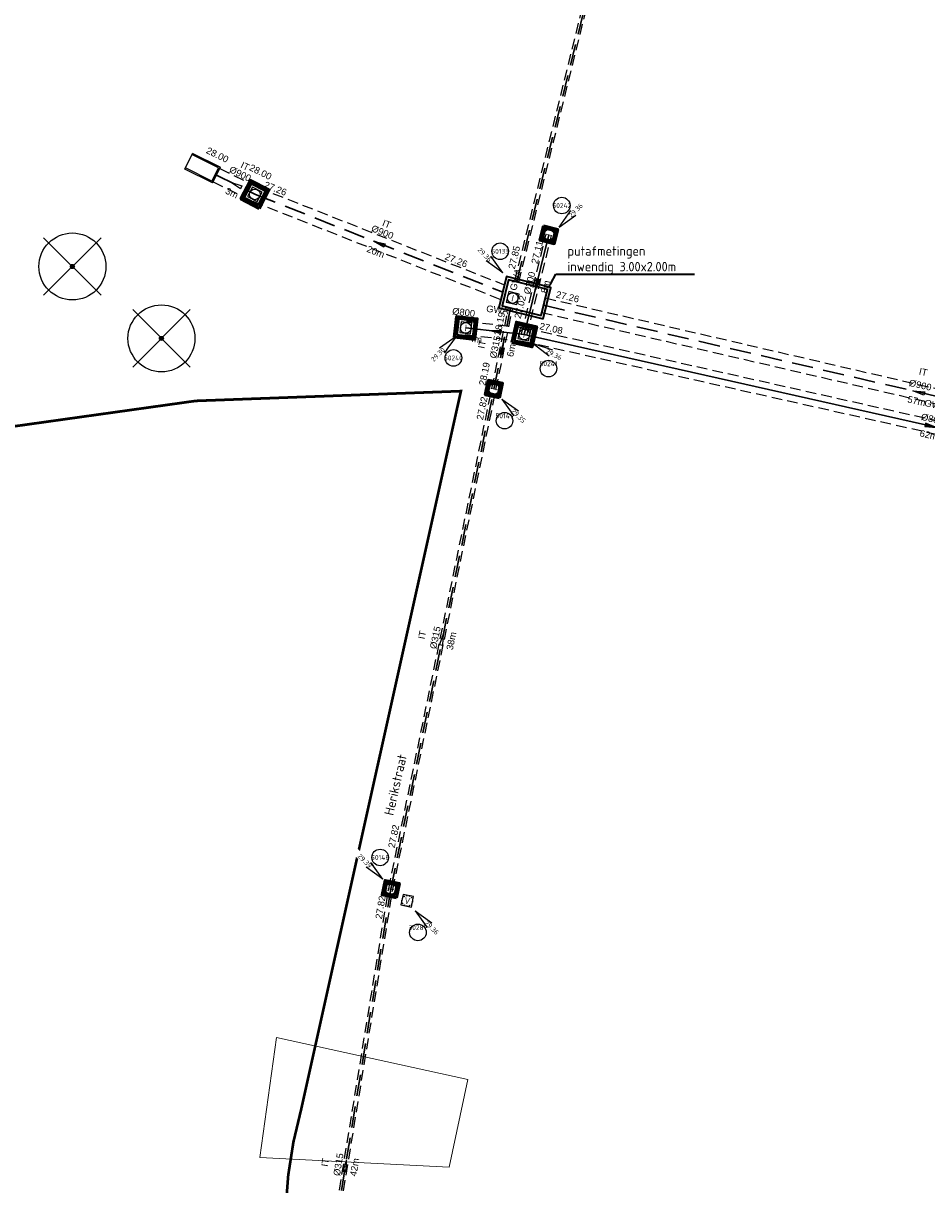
# Model space of a CAD drawing. Header units: metres. Extents: x 200112 to 202167, y 374508 to 376527.
# Tile 6 of 25: x 200965 to 201032, y 374964 to 375051. Entities that reach past the tile are written whole.
import ezdxf
from ezdxf import colors
from ezdxf.entities.mleader import LeaderData, LeaderLine
from ezdxf.enums import TextEntityAlignment as Align
from ezdxf.math import Vec2, Vec3

# ---------------------------------------------------------------- set-up
doc = ezdxf.new("R2010")
doc.units = ezdxf.units.M
doc.set_wipeout_variables(frame=1)
for name, pattern in [('HIDDEN4', [2.3813, 1.5875, -0.7938]), ('HIDDEN6', [1.1907, 0.7938, -0.3969]), ('HIDDENX2', [0.75, 0.5, -0.25]), ('XX-PROJECTGRENS', [18, 12, -3, 0, -3])]:
    doc.linetypes.add(name, pattern=pattern)
doc.layers.add('025___BS_GEMENGD', color=20, linetype='Continuous', lineweight=30, true_color=0xff3f00)
doc.layers.add('V-WE-GR-BOOM-S', color=80, linetype='Continuous', lineweight=25, true_color=0x3fff00)
for name, color, linetype, lineweight in [('025___BS_IT', 84, 'HIDDEN4', 30), ('B-WE-RI-VWA_PUTNUMMER-S', 20, 'Continuous', 25), ('B-WE-RI-VWA_RIOOLPUT_VALPUT-S', 253, 'Continuous', 25), ('conflictpunten', 210, 'Continuous', 18), ('N-WE-RI-ITR_PUTNUMMER-S', 84, 'Continuous', 25), ('N-WE-RI-ITR_RIOOLPUT-S', 84, 'Continuous', 25), ('N-WE-RI-PUT-G', 7, 'Continuous', 35), ('N-WE-RI-PUT-GD', 7, 'Continuous', 50), ('N-WE-RI-VWA_PUTNUMMER-S', 20, 'Continuous', 25), ('N-WE-RI-VWA_RIOOLPUT-S', 20, 'Continuous', 25), ('T-WE-RI-HWA_UITSTROOMBAK-S', 150, 'Continuous', 25), ('V-WE-RI-PUT-T35', 50, 'Continuous', 35), ('X-XX-AL-T35', 50, 'Continuous', 35)]:
    doc.layers.add(name, color=color, linetype=linetype, lineweight=lineweight)
for name, color, linetype in [('025___BS_STROOMRICHTING', 252, 'Continuous'), ('025___BS_STROOMRICHTING IT', 252, 'Continuous'), ('025___BS_TEKST_BOBIT', 84, 'Continuous'), ('025___BS_TEKST_DIAMETERIT', 84, 'Continuous'), ('025___BS_TEKST_LENGTE', 250, 'Continuous'), ('025___BS_VISUEEL RUIMTEBESLAG', 251, 'HIDDEN6'), ('Wipeout', 10, 'Continuous')]:
    doc.layers.add(name, color=color, linetype=linetype)
doc.layers.add('025___BS_TEKST_BOBGWA', color=20, linetype='Continuous', true_color=0xff3f00)
doc.layers.add('025___BS_TEKST_DIAMETERGWA', color=20, linetype='Continuous', true_color=0xff3f00)
doc.layers.add('025___BS_TEKST_STRENGNUMMER', color=50, linetype='Continuous', plot=False)
doc.layers.add('N-WE-KG-GRENS_PROJECT-G', color=7, linetype='XX-PROJECTGRENS', lineweight=35, transparency=0.45)
doc.styles.add('NLCS-ISO', font='NLCS-ISO.ttf')
doc.styles.add('NLCS-ISO-M200-T35', font='NLCS-ISO.ttf', dxfattribs={"height": 0.7})
doc.styles.get("Standard").update_dxf_attribs({"font": 'arial.ttf'})

# ---------------------------------------------------------------- blocks, each defined once
blk = doc.blocks.new('put1250x1250')
at = {"layer": 'N-WE-RI-PUT-GD'}
for points in [[(-0.775, -0.775), (0.775, -0.775), (0.775, 0.775), (-0.775, 0.775)], [(-0.625, -0.625), (0.625, -0.625), (0.625, 0.625), (-0.625, 0.625)]]:
    blk.add_lwpolyline(points, close=True, dxfattribs=at)
blk = doc.blocks.new('put800x800')
at = {"layer": 'N-WE-RI-PUT-GD'}
for points in [[(-0.55, -0.55), (0.55, -0.55), (0.55, 0.55), (-0.55, 0.55)], [(-0.4, -0.4), (0.4, -0.4), (0.4, 0.4), (-0.4, 0.4)]]:
    blk.add_lwpolyline(points, close=True, dxfattribs=at)
blk = doc.blocks.new('*U59')
at = {"flags": 128}
blk.add_lwpolyline([(0, 0), (56.002, -12.973)], dxfattribs=at)
at = {"layer": '025___BS_STROOMRICHTING IT'}
blk.add_lwpolyline([(27.575, -6.388), (28.455, -6.464), (28.399, -6.707)], close=True, dxfattribs=at)
at = {"layer": '025___BS_VISUEEL RUIMTEBESLAG', "flags": 128}
for points in [[(0.125, 0.541), (56.127, -12.433)], [(-0.125, -0.541), (55.877, -13.514)]]:
    blk.add_lwpolyline(points, dxfattribs=at)
at = {"layer": '025___BS_TEKST_BOBIT'}
blk.add_attdef('B1', (0.884, 0.584), '', height=0.5, rotation=346.95714, dxfattribs=at)
blk.add_attdef('B2', text='', height=0.5, rotation=346.95714, dxfattribs=at).set_placement((55.355, -12.132), align=Align.RIGHT)
at = {"layer": '025___BS_TEKST_DIAMETERIT'}
blk.add_attdef('D', text='', height=0.5, rotation=346.95714, dxfattribs=at).set_placement((28.033, -6.349), align=Align.BOTTOM_CENTER)
at = {"layer": '025___BS_TEKST_LENGTE'}
blk.add_attdef('LEN', text='', height=0.5, rotation=346.95714, dxfattribs=at).set_placement((27.904, -6.907), align=Align.TOP_CENTER)
at = {"layer": '025___BS_TEKST_STRENGNUMMER'}
blk.add_attdef('STR', text='', height=0.5, rotation=346.95714, dxfattribs=at).set_placement((28.292, -5.224), align=Align.CENTER)
blk = doc.blocks.new('*U61')
at = {"flags": 128}
blk.add_lwpolyline([(0, 0), (3.017, 45.018)], dxfattribs=at)
at = {"layer": '025___BS_STROOMRICHTING IT'}
blk.add_lwpolyline([(1.479, 22.072), (1.413, 22.954), (1.662, 22.937)], close=True, dxfattribs=at)
at = {"layer": '025___BS_VISUEEL RUIMTEBESLAG', "flags": 128}
for points in [[(-0.157, 0.011), (2.859, 45.028)], [(0.157, -0.011), (3.174, 45.007)]]:
    blk.add_lwpolyline(points, dxfattribs=at)
at = {"layer": '025___BS_TEKST_BOBIT'}
blk.add_attdef('B2', text='', height=0.5, rotation=86.16653, dxfattribs=at).set_placement((2.688, 44.441), align=Align.RIGHT)
blk.add_attdef('B1', (-0.311, 0.873), '', height=0.5, rotation=86.16653, dxfattribs=at)
at = {"layer": '025___BS_TEKST_DIAMETERIT'}
blk.add_attdef('D', text='', height=0.5, rotation=86.16653, dxfattribs=at).set_placement((1.367, 22.518), align=Align.BOTTOM_CENTER)
at = {"layer": '025___BS_TEKST_LENGTE'}
blk.add_attdef('LEN', text='', height=0.5, rotation=86.16653, dxfattribs=at).set_placement((1.939, 22.48), align=Align.TOP_CENTER)
at = {"layer": '025___BS_TEKST_STRENGNUMMER'}
blk.add_attdef('STR', text='', height=0.5, rotation=86.16653, dxfattribs=at).set_placement((0.216, 22.594), align=Align.CENTER)
blk = doc.blocks.new('*U62')
at = {"flags": 128}
blk.add_lwpolyline([(0, 0), (1.053, 38.098)], dxfattribs=at)
at = {"layer": '025___BS_STROOMRICHTING IT'}
blk.add_lwpolyline([(0.539, 19.487), (0.389, 18.615), (0.639, 18.608)], close=True, dxfattribs=at)
at = {"layer": '025___BS_VISUEEL RUIMTEBESLAG', "flags": 128}
for points in [[(-0.157, 0.004), (0.896, 38.103)], [(0.157, -0.004), (1.21, 38.094)]]:
    blk.add_lwpolyline(points, dxfattribs=at)
at = {"layer": '025___BS_TEKST_BOBIT'}
blk.add_attdef('B2', text='', height=0.5, rotation=88.4168, dxfattribs=at).set_placement((0.703, 37.396), align=Align.RIGHT)
blk.add_attdef('B1', (-0.249, 3.037), '', height=0.5, rotation=88.4168, dxfattribs=at)
at = {"layer": '025___BS_TEKST_DIAMETERIT'}
blk.add_attdef('D', text='', height=0.5, rotation=88.4168, dxfattribs=at).set_placement((0.385, 19.053), align=Align.BOTTOM_CENTER)
at = {"layer": '025___BS_TEKST_LENGTE'}
blk.add_attdef('LEN', text='', height=0.5, rotation=88.4168, dxfattribs=at).set_placement((0.958, 19.037), align=Align.TOP_CENTER)
at = {"layer": '025___BS_TEKST_STRENGNUMMER'}
blk.add_attdef('STR', text='', height=0.5, rotation=88.4168, dxfattribs=at).set_placement((-0.768, 19.084), align=Align.CENTER)
blk = doc.blocks.new('*U140')
at = {"flags": 128}
blk.add_lwpolyline([(0, 0), (16.604, -10.893)], dxfattribs=at)
at = {"layer": '025___BS_STROOMRICHTING IT'}
blk.add_lwpolyline([(7.936, -5.207), (8.736, -5.582), (8.599, -5.791)], close=True, dxfattribs=at)
at = {"layer": '025___BS_VISUEEL RUIMTEBESLAG', "flags": 128}
for points in [[(0.304, 0.464), (16.909, -10.429)], [(-0.304, -0.464), (16.3, -11.357)]]:
    blk.add_lwpolyline(points, dxfattribs=at)
at = {"layer": '025___BS_TEKST_BOBIT'}
blk.add_attdef('B1', (0.683, 0.395), '', height=0.5, rotation=326.73286, dxfattribs=at)
blk.add_attdef('B2', text='', height=0.5, rotation=326.73286, dxfattribs=at).set_placement((14.28, -8.547), align=Align.RIGHT)
at = {"layer": '025___BS_TEKST_DIAMETERIT'}
blk.add_attdef('D', text='', height=0.5, rotation=326.73286, dxfattribs=at).set_placement((8.5, -5.009), align=Align.BOTTOM_CENTER)
at = {"layer": '025___BS_TEKST_LENGTE'}
blk.add_attdef('LEN', text='', height=0.5, rotation=326.73286, dxfattribs=at).set_placement((8.065, -5.807), align=Align.TOP_CENTER)
at = {"layer": '025___BS_TEKST_STRENGNUMMER'}
blk.add_attdef('STR', text='', height=0.5, rotation=326.73286, dxfattribs=at).set_placement((9.012, -4.363), align=Align.CENTER)
blk = doc.blocks.new('*U43')
at = {"flags": 128}
blk.add_lwpolyline([(0, 0), (61.316, -10.643)], dxfattribs=at)
at = {"layer": '025___BS_STROOMRICHTING', "color": 5}
blk.add_lwpolyline([(31.089, -5.396), (30.248, -5.123), (30.205, -5.37)], close=True, dxfattribs=at)
blk.add_solid([(30.248, -5.123), (31.089, -5.396), (30.248, -5.123), (30.205, -5.37)], dxfattribs=at)
at = {"layer": '025___BS_VISUEEL RUIMTEBESLAG', "flags": 128}
for points in [[(0.086, 0.493), (61.401, -10.15)], [(-0.086, -0.493), (61.23, -11.135)]]:
    blk.add_lwpolyline(points, dxfattribs=at)
at = {"layer": '025___BS_TEKST_BOBGWA'}
blk.add_attdef('B1', (1.078, 0.465), '', height=0.5, rotation=350.15301, dxfattribs=at)
blk.add_attdef('B2', text='', height=0.5, rotation=350.15301, dxfattribs=at).set_placement((60.588, -9.721), align=Align.RIGHT)
at = {"layer": '025___BS_TEKST_DIAMETERGWA'}
blk.add_attdef('D', text='', height=0.5, rotation=350.15301, dxfattribs=at).set_placement((30.682, -5.182), align=Align.BOTTOM_CENTER)
at = {"layer": '025___BS_TEKST_LENGTE'}
blk.add_attdef('LEN', text='', height=0.5, rotation=350.15301, dxfattribs=at).set_placement((30.584, -5.746), align=Align.TOP_CENTER)
at = {"layer": '025___BS_TEKST_STRENGNUMMER'}
blk.add_attdef('STR', text='', height=0.5, rotation=350.15301, dxfattribs=at).set_placement((30.89, -3.979), align=Align.CENTER)
blk = doc.blocks.new('*U44')
at = {"flags": 128}
blk.add_lwpolyline([(0, 0), (7.524, 1.481)], dxfattribs=at)
at = {"layer": '025___BS_STROOMRICHTING', "color": 5}
blk.add_lwpolyline([(3.333, 0.656), (4.167, 0.948), (4.216, 0.702)], close=True, dxfattribs=at)
blk.add_solid([(4.167, 0.948), (3.333, 0.656), (4.167, 0.948), (4.216, 0.702)], dxfattribs=at)
at = {"layer": '025___BS_VISUEEL RUIMTEBESLAG', "flags": 128}
for points in [[(-0.04, 0.201), (7.485, 1.682)], [(0.04, -0.201), (7.564, 1.28)]]:
    blk.add_lwpolyline(points, dxfattribs=at)
at = {"layer": '025___BS_TEKST_BOBGWA'}
blk.add_attdef('B2', text='', height=0.5, rotation=11.13393, dxfattribs=at).set_placement((6.882, 1.649), align=Align.RIGHT)
blk.add_attdef('B1', (0.925, 0.732), '', height=0.5, rotation=11.13393, dxfattribs=at)
at = {"layer": '025___BS_TEKST_DIAMETERGWA'}
blk.add_attdef('D', text='', height=0.5, rotation=11.13393, dxfattribs=at).set_placement((3.735, 0.879), align=Align.BOTTOM_CENTER)
at = {"layer": '025___BS_TEKST_LENGTE'}
blk.add_attdef('LEN', text='', height=0.5, rotation=11.13393, dxfattribs=at).set_placement((3.845, 0.317), align=Align.TOP_CENTER)
at = {"layer": '025___BS_TEKST_STRENGNUMMER'}
blk.add_attdef('STR', text='', height=0.5, rotation=11.13393, dxfattribs=at).set_placement((3.498, 2.077), align=Align.CENTER)
blk = doc.blocks.new('*U142')
at = {"flags": 128}
blk.add_lwpolyline([(0, 0), (-0.578, 41.836)], dxfattribs=at)
at = {"layer": '025___BS_STROOMRICHTING IT'}
blk.add_lwpolyline([(-0.295, 21.355), (-0.408, 20.479), (-0.158, 20.482)], close=True, dxfattribs=at)
at = {"layer": '025___BS_VISUEEL RUIMTEBESLAG', "flags": 128}
for points in [[(-0.157, -0.002), (-0.736, 41.834)], [(0.157, 0.002), (-0.421, 41.838)]]:
    blk.add_lwpolyline(points, dxfattribs=at)
at = {"layer": '025___BS_TEKST_BOBIT'}
blk.add_attdef('B2', text='', height=0.5, rotation=90.79176, dxfattribs=at).set_placement((-0.859, 41.234), align=Align.RIGHT)
blk.add_attdef('B1', (-0.474, 2.447), '', height=0.5, rotation=90.79176, dxfattribs=at)
at = {"layer": '025___BS_TEKST_DIAMETERIT'}
blk.add_attdef('D', text='', height=0.5, rotation=90.79176, dxfattribs=at).set_placement((-0.431, 20.916), align=Align.BOTTOM_CENTER)
at = {"layer": '025___BS_TEKST_LENGTE'}
blk.add_attdef('LEN', text='', height=0.5, rotation=90.79176, dxfattribs=at).set_placement((0.142, 20.924), align=Align.TOP_CENTER)
at = {"layer": '025___BS_TEKST_STRENGNUMMER'}
blk.add_attdef('STR', text='', height=0.5, rotation=90.79176, dxfattribs=at).set_placement((-1.584, 20.899), align=Align.CENTER)
blk = doc.blocks.new('*U143')
at = {"flags": 128}
blk.add_lwpolyline([(0, 0), (0.166, 6.178)], dxfattribs=at)
at = {"layer": '025___BS_STROOMRICHTING IT'}
blk.add_lwpolyline([(0.095, 3.526), (-0.054, 2.655), (0.196, 2.648)], close=True, dxfattribs=at)
at = {"layer": '025___BS_VISUEEL RUIMTEBESLAG', "flags": 128}
for points in [[(-0.157, 0.004), (0.008, 6.182)], [(0.157, -0.004), (0.323, 6.174)]]:
    blk.add_lwpolyline(points, dxfattribs=at)
at = {"layer": '025___BS_TEKST_BOBIT'}
blk.add_attdef('B2', text='', height=0.5, rotation=88.4646, dxfattribs=at).set_placement((-0.165, 5.739), align=Align.RIGHT)
blk.add_attdef('B1', (-0.676, 0.108), '', height=0.5, rotation=88.4646, dxfattribs=at)
at = {"layer": '025___BS_TEKST_DIAMETERIT'}
blk.add_attdef('D', text='', height=0.5, rotation=88.4646, dxfattribs=at).set_placement((-0.059, 3.093), align=Align.BOTTOM_CENTER)
at = {"layer": '025___BS_TEKST_LENGTE'}
blk.add_attdef('LEN', text='', height=0.5, rotation=88.4646, dxfattribs=at).set_placement((0.514, 3.077), align=Align.TOP_CENTER)
at = {"layer": '025___BS_TEKST_STRENGNUMMER'}
blk.add_attdef('STR', text='', height=0.5, rotation=88.4646, dxfattribs=at).set_placement((-1.212, 3.123), align=Align.CENTER)
blk = doc.blocks.new('*U52')
at = {"flags": 128}
blk.add_lwpolyline([(0, 0), (4.399, 0)], dxfattribs=at)
at = {"layer": '025___BS_STROOMRICHTING', "color": 5}
blk.add_lwpolyline([(1.762, 0), (2.637, 0.125), (2.637, -0.125)], close=True, dxfattribs=at)
blk.add_solid([(2.637, 0.125), (1.762, 0), (2.637, 0.125), (2.637, -0.125)], dxfattribs=at)
at = {"layer": '025___BS_VISUEEL RUIMTEBESLAG', "flags": 128}
for points in [[(0, 0.5), (4.399, 0.5)], [(0, -0.5), (4.399, -0.5)]]:
    blk.add_lwpolyline(points, dxfattribs=at)
at = {"layer": '025___BS_TEKST_BOBGWA'}
blk.add_attdef('B1', (-1.282, 1.232), '', height=0.5, dxfattribs=at)
blk.add_attdef('B2', text='', height=0.5, dxfattribs=at).set_placement((3.801, 0.289), align=Align.RIGHT)
at = {"layer": '025___BS_TEKST_DIAMETERGWA'}
blk.add_attdef('D', text='', height=0.5, dxfattribs=at).set_placement((-0.287, 0.738), align=Align.BOTTOM_CENTER)
at = {"layer": '025___BS_TEKST_LENGTE'}
blk.add_attdef('LEN', text='', height=0.5, dxfattribs=at).set_placement((0.821, -0.501), align=Align.TOP_CENTER)
at = {"layer": '025___BS_TEKST_STRENGNUMMER'}
blk.add_attdef('STR', text='', height=0.5, dxfattribs=at).set_placement((2.199, 1.362), align=Align.CENTER)
blk = doc.blocks.new('SRI-PUT_INSPECTIE-SO')
at = {"lineweight": -3, "flags": 128}
blk.add_lwpolyline([(-2, -2), (2, -2), (2, 2), (-2, 2)], close=True, dxfattribs=at)
at = {"lineweight": -3, "ltscale": 1.5}
blk.add_circle((0, 0), 2, dxfattribs=at)
at = {"ltscale": 0.1, "style": 'NLCS-ISO'}
blk.add_text('I', height=2.5, dxfattribs=at).set_placement((0, -0.01), align=Align.MIDDLE_CENTER)
blk = doc.blocks.new('*U172')
blk.add_wipeout([(-1.41, 1.41), (-5.83, 7.6), (-11.01, 12.83), (-12.78, 11.04), (-7.6, 5.83)]).dxf.layer = 'Wipeout'
blk.add_wipeout([(0.68, 6.35), (-5.5, 6.35), (-5.5, 12.54), (0.68, 12.54)]).dxf.layer = 'Wipeout'
for q in [(-7.6, 5.83), (-5.83, 7.6)]:
    blk.add_line((-1.41, 1.41), q)
blk.add_circle((-2.41, 9.45), 3.09)
at = {"ltscale": 0.1, "style": 'NLCS-ISO'}
blk.add_attdef('PUTHGT', text='', height=1.8, rotation=315, dxfattribs=at).set_placement((-8.44, 8.48), align=Align.MIDDLE_LEFT)
blk.add_attdef('PUTNR', text='', height=1.8, dxfattribs=at).set_placement((-2.41, 9.45), align=Align.MIDDLE_CENTER)
blk = doc.blocks.new('*U170')
blk.add_wipeout([(-1.41, 1.41), (-5.83, 7.6), (-11.01, 12.83), (-12.78, 11.04), (-7.6, 5.83)]).dxf.layer = 'Wipeout'
blk.add_wipeout([(0.68, 6.35), (-5.5, 6.35), (-5.5, 12.54), (0.68, 12.54)]).dxf.layer = 'Wipeout'
for q in [(-7.6, 5.83), (-5.83, 7.6)]:
    blk.add_line((-1.41, 1.41), q)
blk.add_circle((-2.41, 9.45), 3.09)
at = {"ltscale": 0.1, "style": 'NLCS-ISO'}
blk.add_attdef('PUTHGT', text='', height=1.8, rotation=315, dxfattribs=at).set_placement((-8.44, 8.48), align=Align.MIDDLE_LEFT)
blk.add_attdef('PUTNR', text='', height=1.8, dxfattribs=at).set_placement((-2.41, 9.45), align=Align.MIDDLE_CENTER)
blk = doc.blocks.new('*U180')
blk.add_wipeout([(1.41, 1.41), (5.83, 7.6), (11.01, 12.83), (12.78, 11.04), (7.6, 5.83)]).dxf.layer = 'Wipeout'
blk.add_wipeout([(-0.68, 6.35), (5.5, 6.35), (5.5, 12.54), (-0.68, 12.54)]).dxf.layer = 'Wipeout'
for q in [(5.83, 7.6), (7.6, 5.83)]:
    blk.add_line((1.41, 1.41), q)
blk.add_circle((2.41, 9.45), 3.09)
at = {"ltscale": 0.1, "style": 'NLCS-ISO'}
blk.add_attdef('PUTNR', text='', height=1.8, dxfattribs=at).set_placement((2.41, 9.45), align=Align.MIDDLE_CENTER)
blk.add_attdef('PUTHGT', text='', height=1.8, rotation=45, dxfattribs=at).set_placement((5.39, 5.43), align=Align.MIDDLE_LEFT)
blk = doc.blocks.new('*U167')
blk.add_wipeout([(-1.41, -1.41), (-5.83, -7.6), (-11.01, -12.83), (-12.78, -11.04), (-7.6, -5.83)]).dxf.layer = 'Wipeout'
blk.add_wipeout([(0.68, -6.35), (-5.5, -6.35), (-5.5, -12.54), (0.68, -12.54)]).dxf.layer = 'Wipeout'
for q in [(-7.6, -5.83), (-5.83, -7.6)]:
    blk.add_line((-1.41, -1.41), q)
blk.add_circle((-2.41, -9.45), 3.09)
at = {"ltscale": 0.1, "style": 'NLCS-ISO'}
blk.add_attdef('PUTHGT', text='', height=1.8, rotation=45, dxfattribs=at).set_placement((-8.44, -8.48), align=Align.MIDDLE_LEFT)
blk.add_attdef('PUTNR', text='', height=1.8, dxfattribs=at).set_placement((-2.41, -7.65), align=Align.MIDDLE_CENTER)
blk = doc.blocks.new('*U182')
blk.add_wipeout([(1.77, -0.93), (7.83, -5.52), (14.34, -8.97), (15.49, -6.73), (8.99, -3.31)]).dxf.layer = 'Wipeout'
blk.add_line((1.77, -0.93), (8.99, -3.31))
blk.add_wipeout([(4.42, -7.22), (10.6, -7.22), (10.6, -13.4), (4.42, -13.4)]).dxf.layer = 'Wipeout'
blk.add_line((1.77, -0.93), (7.83, -5.52))
blk.add_circle((7.51, -10.31), 3.09)
at = {"ltscale": 0.1, "style": 'NLCS-ISO'}
blk.add_attdef('PUTHGT', text='', height=1.8, rotation=332.3246, dxfattribs=at).set_placement((6.76, -3.58), align=Align.MIDDLE_LEFT)
blk.add_attdef('PUTNR', text='', height=1.8, dxfattribs=at).set_placement((7.51, -8.51), align=Align.MIDDLE_CENTER)
blk = doc.blocks.new('*U171')
blk.add_wipeout([(1.41, -1.41), (5.83, -7.6), (11.01, -12.83), (12.78, -11.04), (7.6, -5.83)]).dxf.layer = 'Wipeout'
blk.add_wipeout([(-0.68, -6.35), (5.5, -6.35), (5.5, -12.54), (-0.68, -12.54)]).dxf.layer = 'Wipeout'
for q in [(5.83, -7.6), (7.6, -5.83)]:
    blk.add_line((1.41, -1.41), q)
blk.add_circle((2.41, -9.45), 3.09)
at = {"ltscale": 0.1, "style": 'NLCS-ISO'}
blk.add_attdef('PUTNR', text='', height=1.8, dxfattribs=at).set_placement((2.41, -7.65), align=Align.MIDDLE_CENTER)
blk.add_attdef('PUTHGT', text='', height=1.8, rotation=315, dxfattribs=at).set_placement((5.39, -5.43), align=Align.MIDDLE_LEFT)
blk = doc.blocks.new('SRI-PUT_VALPUT-SO')
at = {"lineweight": -3, "flags": 128}
blk.add_lwpolyline([(-2, -2), (2, -2), (2, 2), (-2, 2)], close=True, dxfattribs=at)
at = {"linetype": 'HIDDENX2', "lineweight": -3, "ltscale": 0.25}
blk.add_circle((0, 0), 2, dxfattribs=at)
at = {"ltscale": 0.1, "style": 'NLCS-ISO'}
blk.add_text('V', height=2.5, dxfattribs=at).set_placement((0, -0.01), align=Align.MIDDLE_CENTER)
blk = doc.blocks.new('*U169')
blk.add_wipeout([(1.41, -1.41), (5.83, -7.6), (11.01, -12.83), (12.78, -11.04), (7.6, -5.83)]).dxf.layer = 'Wipeout'
blk.add_wipeout([(-0.68, -6.35), (5.5, -6.35), (5.5, -12.54), (-0.68, -12.54)]).dxf.layer = 'Wipeout'
for q in [(5.83, -7.6), (7.6, -5.83)]:
    blk.add_line((1.41, -1.41), q)
blk.add_circle((2.41, -9.45), 3.09)
at = {"ltscale": 0.1, "style": 'NLCS-ISO'}
blk.add_attdef('PUTNR', text='', height=1.8, dxfattribs=at).set_placement((2.41, -7.65), align=Align.MIDDLE_CENTER)
blk.add_attdef('PUTHGT', text='', height=1.8, rotation=315, dxfattribs=at).set_placement((5.39, -5.43), align=Align.MIDDLE_LEFT)
blk = doc.blocks.new('*U161')
at = {"flags": 128}
blk.add_lwpolyline([(0, 0), (2.563, -2.002)], dxfattribs=at)
at = {"layer": '025___BS_STROOMRICHTING IT'}
blk.add_lwpolyline([(0.937, -0.732), (1.703, -1.172), (1.549, -1.369)], close=True, dxfattribs=at)
at = {"layer": '025___BS_VISUEEL RUIMTEBESLAG', "flags": 128}
for points in [[(0.342, 0.437), (2.905, -1.564)], [(-0.342, -0.437), (2.222, -2.439)]]:
    blk.add_lwpolyline(points, dxfattribs=at)
at = {"layer": '025___BS_TEKST_BOBIT'}
blk.add_attdef('B1', (-0.46, 1.801), '', height=0.5, rotation=322.0111, dxfattribs=at)
blk.add_attdef('B2', text='', height=0.5, rotation=322.0111, dxfattribs=at).set_placement((3.813, -1.178), align=Align.RIGHT)
at = {"layer": '025___BS_TEKST_DIAMETERIT'}
blk.add_attdef('D', text='', height=0.5, rotation=322.0111, dxfattribs=at).set_placement((1.515, -0.581), align=Align.BOTTOM_CENTER)
at = {"layer": '025___BS_TEKST_LENGTE'}
blk.add_attdef('LEN', text='', height=0.5, rotation=322.0111, dxfattribs=at).set_placement((1.016, -1.341), align=Align.TOP_CENTER)
at = {"layer": '025___BS_TEKST_STRENGNUMMER'}
blk.add_attdef('STR', text='', height=0.5, rotation=322.0111, dxfattribs=at).set_placement((2.078, 0.021), align=Align.CENTER)
blk = doc.blocks.new('SRI-UITSTROOMBAK-SO')
at = {"color": 7}
for p, q in [((-3.25, 11.56), (3.25, 11.56)), ((-3.25, 0), (-3.25, 11.56)), ((-2.75, 0.5), (-2.75, 11.56)), ((2.75, 0.5), (2.75, 11.56)), ((3.25, 0), (3.25, 11.56)), ((-3.25, 0), (3.25, 0)), ((-2.75, 0.5), (2.75, 0.5))]:
    blk.add_line(p, q, dxfattribs=at)
at = {"flags": 128}
blk.add_lwpolyline([(-3.25, 11.56), (3.25, 11.56), (3.25, 0), (-3.25, 0)], close=True, dxfattribs=at)
blk = doc.blocks.new('V-SGR-BOOM_01')
at = {"ltscale": 0.1}
h = blk.add_hatch(color=256, dxfattribs=at)
edge = h.paths.add_edge_path()
edge.add_arc((0, 0), 0.15, 0, 360)
at = {"lineweight": -3}
for p, q in [((-2.146, 2.146), (2.146, -2.146)), ((2.146, 2.146), (-2.146, -2.146))]:
    blk.add_line(p, q, dxfattribs=at)
for radius in [2.5, 0.045]:
    blk.add_circle((0, 0), radius)
at = {"ltscale": 0.1}
blk.add_circle((0, 0), 0.15, dxfattribs=at)

msp = doc.modelspace()

# ---------------------------------------------------------------- linework, layer by layer
at = {"layer": 'conflictpunten'}
msp.add_lwpolyline([(200998.142, 374972.018), (200983.853, 374975.154), (200982.604, 374966.212), (200996.745, 374965.477)], close=True, dxfattribs=at)
at = {"layer": 'N-WE-KG-GRENS_PROJECT-G', "const_width": 0.2}
msp.add_lwpolyline([(201124.5, 374997.908), (201067.947, 375010.729, 0.377588), (201062.879, 375007.505), (201058.807, 374988.709, 0.347583), (201061.515, 374984.457), (201069.556, 374982.363), (201062.546, 374950.777, -0.1432), (201055.405, 374939.202, 0.156067), (201048.911, 374928.615), (201043.974, 374905.975), (201037.578, 374907.64), (201044.124, 374933.931, 0.45332), (201039.681, 374939.354), (200984.916, 374937.086), (200984.546, 374959.866, -0.07845), (200985.698, 374969.786), (200997.63, 375023.402), (200977.82, 375022.673), (200847.886, 375004.481), (200822.97, 375153.039)], format="xyb", dxfattribs=at)
at = {"layer": 'N-WE-RI-PUT-G'}
for points in [[(201003.767, 375028.808), (201004.34, 375031.139), (201001.039, 375031.952), (201000.465, 375029.621)], [(201003.62, 375029.05), (201004.098, 375030.992), (201001.186, 375031.71), (201000.707, 375029.768)]]:
    msp.add_lwpolyline(points, close=True, dxfattribs=at)

# ---------------------------------------------------------------- block references
at = {"layer": '025___BS_GEMENGD'}
ref = msp.add_blockref('*U52', (200997.992, 375028.122), dxfattribs=dict(at, rotation=353.5070949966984))
ref.add_attrib('STR', 'GWA', dxfattribs={"layer": '025___BS_TEKST_STRENGNUMMER', "height": 0.5, "rotation": 353.50709}).set_placement((201000.331, 375029.227), align=Align.CENTER)
ref.add_attrib('D', '%%C800', dxfattribs={"layer": '025___BS_TEKST_DIAMETERGWA', "height": 0.5, "rotation": 353.50709}).set_placement((200997.791, 375028.887), align=Align.BOTTOM_CENTER)
ref.add_attrib('LEN', '4m', dxfattribs={"layer": '025___BS_TEKST_LENGTE', "height": 0.5, "rotation": 353.50709}).set_placement((200998.752, 375027.531), align=Align.TOP_CENTER)
at = {"layer": '025___BS_GEMENGD', "rotation": 357.1670487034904}
msp.add_blockref('*U43', (201002.363, 375027.625), dxfattribs=at).add_auto_attribs({'STR': 'GWA', 'B1': '27.08', 'B2': '26.58', 'D': '%%C800', 'LEN': '62m'})
at = {"layer": '025___BS_IT'}
for name, p, rotation, values in [('*U61', (201001.797, 375031.559), 349.9196044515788, {'STR': 'IT', 'B1': '27.85', 'B2': '27.85', 'D': '%%C315', 'LEN': '45m'}), ('*U140', (200982.284, 375038.086), 11.70016102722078, {'STR': 'IT', 'B1': '27.26', 'B2': '27.26', 'D': '%%C900', 'LEN': '20m'}), ('*U161', (200979.368, 375039.527), 11.70016102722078, {'STR': 'IT', 'B1': '28.00', 'B2': '28.00', 'D': '%%C900', 'LEN': '3m'}), ('*U143', (201000.096, 375023.558), 349.9196044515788, {'STR': 'IT', 'B1': '28.19', 'B2': '28.19', 'D': '%%C315', 'LEN': '6m'}), ('*U62', (200992.391, 374986.232), 349.9196044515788, {'STR': 'IT', 'B1': '27.82', 'B2': '27.82', 'D': '%%C315', 'LEN': '38m'}), ('*U142', (200985.637, 374944.941), 349.9196044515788, {'STR': 'IT', 'B1': '27.82', 'B2': '27.82', 'D': '%%C315', 'LEN': '42m'})]:
    msp.add_blockref(name, p, dxfattribs=dict(at, rotation=rotation)).add_auto_attribs(values)
msp.add_blockref('*U59', (201003.808, 375029.814), dxfattribs=at).add_auto_attribs({'STR': 'IT', 'B1': '27.26', 'B2': '27.26', 'D': '%%C900', 'LEN': '57m'})
at = {"layer": 'B-WE-RI-VWA_RIOOLPUT_VALPUT-S', "xscale": 0.2, "yscale": 0.2, "zscale": 0.2, "rotation": 348.3086407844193}
msp.add_blockref('SRI-PUT_VALPUT-SO', (200993.625, 374985.361, 29.382), dxfattribs=at)
at = {"layer": 'N-WE-RI-ITR_RIOOLPUT-S', "xscale": 0.2, "yscale": 0.2, "zscale": 0.2}
for p, rotation in [((200982.242, 375038.088), 62.62286840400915), ((201001.498, 375030.349), 346.957139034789), ((201000.096, 375023.558), 78.38420467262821), ((200992.391, 374986.232), 78.33639954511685)]:
    msp.add_blockref('SRI-PUT_INSPECTIE-SO', p, dxfattribs=dict(at, rotation=rotation))
at = {"layer": 'N-WE-RI-PUT-G'}
for name, p, rotation in [('put1250x1250', (200982.242, 375038.088), 62.62286840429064), ('put800x800', (201004.197, 375035.071), 256.169922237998), ('put1250x1250', (200997.992, 375028.122), 353.5070949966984), ('put1250x1250', (201002.363, 375027.625), 347.3159677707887), ('put800x800', (201000.096, 375023.558), 78.33639955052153), ('put800x800', (200992.391, 374986.232), 78.33639955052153)]:
    msp.add_blockref(name, p, dxfattribs=dict(at, rotation=rotation))
at = {"layer": 'N-WE-RI-VWA_RIOOLPUT-S', "xscale": 0.2, "yscale": 0.2, "zscale": 0.2}
for p, rotation in [((201004.197, 375035.071), 76.16992223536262), ((200997.992, 375028.122), 353.5070949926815), ((201002.363, 375027.625), 347.3159677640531)]:
    msp.add_blockref('SRI-PUT_INSPECTIE-SO', p, dxfattribs=dict(at, rotation=rotation))
at = {"layer": 'T-WE-RI-HWA_UITSTROOMBAK-S', "xscale": 0.2, "yscale": 0.2, "zscale": 0.2, "rotation": 63.39151342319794}
msp.add_blockref('SRI-UITSTROOMBAK-SO', (200979.368, 375039.527), dxfattribs=at)
at = {"layer": 'V-WE-GR-BOOM-S'}
for p in [(200968.615, 375032.705, 29.674), (200975.266, 375027.34, 29.69)]:
    msp.add_blockref('V-SGR-BOOM_01', p, dxfattribs=at)

# ---------------------------------------------------------------- next in the draw order: block references
at = {"layer": 'B-WE-RI-VWA_PUTNUMMER-S', "xscale": 0.2, "yscale": 0.2, "zscale": 0.2}
msp.add_blockref('*U169', (200993.935, 374984.888, 29.382), dxfattribs=at).add_auto_attribs({'PUTNR': '30287', 'PUTHGT': '29.36'})
at = {"layer": 'N-WE-RI-ITR_PUTNUMMER-S', "xscale": 0.2, "yscale": 0.2, "zscale": 0.2}
msp.add_blockref('*U171', (201000.407, 375023.086), dxfattribs=at).add_auto_attribs({'PUTNR': '50149', 'PUTHGT': '29.35'})
at = {"layer": 'N-WE-RI-ITR_PUTNUMMER-S'}
ref = msp.add_blockref('*U170', (200992.08, 374986.705), dxfattribs=dict(at, xscale=0.2, yscale=0.2, zscale=0.2))
ref.add_attrib('PUTNR', '50148', dxfattribs={"layer": '0', "ltscale": 0.1, "height": 0.36, "style": 'NLCS-ISO'}).set_placement((200991.599, 374988.594), align=Align.MIDDLE_CENTER)
ref.add_attrib('PUTHGT', '29.39', dxfattribs={"layer": '0', "ltscale": 0.1, "height": 0.36, "rotation": 315, "style": 'NLCS-ISO'}).set_placement((200990.009, 374988.783), align=Align.MIDDLE_LEFT)
at = {"layer": 'N-WE-RI-VWA_PUTNUMMER-S', "xscale": 0.2, "yscale": 0.2, "zscale": 0.2}
for name, p, values in [('*U180', (201004.681, 375035.364), {'PUTNR': '50242', 'PUTHGT': '29.36'}), ('*U182', (201002.666, 375027.147), {'PUTNR': '50241', 'PUTHGT': '29.36'})]:
    msp.add_blockref(name, p, dxfattribs=at).add_auto_attribs(values)
at = {"layer": 'N-WE-RI-VWA_PUTNUMMER-S'}
ref = msp.add_blockref('*U167', (200997.55, 375027.77), dxfattribs=dict(at, xscale=0.2, yscale=0.2, zscale=0.2))
ref.add_attrib('PUTNR', '50240', dxfattribs={"layer": '0', "ltscale": 0.1, "height": 0.36, "style": 'NLCS-ISO'}).set_placement((200997.069, 375025.881), align=Align.MIDDLE_CENTER)
ref.add_attrib('PUTHGT', '29.30', dxfattribs={"layer": '0', "ltscale": 0.1, "height": 0.36, "rotation": 45, "style": 'NLCS-ISO'}).set_placement((200995.479, 375025.692), align=Align.MIDDLE_LEFT)

# ---------------------------------------------------------------- next in the draw order: leaders
at = {"layer": 'V-WE-RI-PUT-T35'}
ml = msp.add_multileader_mtext('Standard', dxfattribs=at)
ml.set_content('putafmetingen\\Pinwendig 3.00x2.00m', color=256, style='NLCS-ISO-M200-T35')
ml.set_leader_properties(color=256, linetype='ByLayer', lineweight=-1)
ml.build(insert=Vec2(0, 0))
ml.multileader.update_dxf_attribs({"text_left_attachment_type": 5, "text_right_attachment_type": 5, "dogleg_length": 0.7, "arrow_head_size": 0.5})
ctx = ml.context
ctx.base_point, ctx.char_height, ctx.arrow_head_size, ctx.landing_gap_size, ctx.plane_origin = Vec3(201005.406, 375032.136), 0.7, 0.5, 0.18, Vec3(201004.098, 375030.992)
ctx.left_attachment, ctx.right_attachment = 5, 5
notes = []
notes.append((ctx, [(0, (1, 1, 0), (201004.706, 375032.136), (1, 0), 0.7, [(0, [(201004.098, 375030.992)], 0, [])])]))
ctx.mtext.insert, ctx.mtext.flow_direction = Vec3(201005.586, 375034.212), 5
ctx.mtext.has_bg_fill, ctx.mtext.bg_color, ctx.mtext.bg_scale_factor, ctx.mtext.bg_transparency, ctx.mtext.use_window_bg_color = 1, -1027028792, 1.5, 0, 1
for ctx, leaders in notes:
    for number, flags, end, landing, length, lines in leaders:
        leader = LeaderData()
        leader.index, (leader.has_last_leader_line, leader.has_dogleg_vector, leader.attachment_direction) = number, flags
        leader.last_leader_point, leader.dogleg_vector, leader.dogleg_length = Vec3(end), Vec3(landing), length
        for number, points, colour, breaks in lines:
            line = LeaderLine()
            line.index, line.vertices, line.color, line.breaks = number, Vec3.list(points), colors.encode_raw_color(colour), breaks
            leader.lines.append(line)
        ctx.leaders.append(leader)

# ---------------------------------------------------------------- next in the draw order: wipeouts: each hides what was drawn before it
msp.add_wipeout([(200992.774, 374991.456), (200993.937, 374996.575), (200992.777, 374996.839), (200991.614, 374991.72)]).dxf.layer = 'X-XX-AL-T35'

# ---------------------------------------------------------------- next in the draw order: block references
at = {"layer": '025___BS_GEMENGD', "rotation": 65.03599570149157}
msp.add_blockref('*U44', (201002.363, 375027.625), dxfattribs=at).add_auto_attribs({'STR': 'GWA', 'B1': '27.02', 'B2': '27.11', 'D': '%%C300', 'LEN': '8m'})

# ---------------------------------------------------------------- next in the draw order: texts
at = {"layer": 'X-XX-AL-T35', "style": 'NLCS-ISO-M200-T35'}
msp.add_text('Herikstraat', height=0.7, rotation=77.2, dxfattribs=at).set_placement((200992.574, 374991.681))

# ---------------------------------------------------------------- next in the draw order: block references
at = {"layer": 'N-WE-RI-ITR_PUTNUMMER-S'}
ref = msp.add_blockref('*U172', (201001.039, 375031.952), dxfattribs=dict(at, xscale=0.2, yscale=0.2, zscale=0.2))
ref.add_attrib('PUTNR', '50133', dxfattribs={"layer": '0', "ltscale": 0.1, "height": 0.36, "style": 'NLCS-ISO'}).set_placement((201000.558, 375033.841), align=Align.MIDDLE_CENTER)
ref.add_attrib('PUTHGT', '29.36', dxfattribs={"layer": '0', "ltscale": 0.1, "height": 0.36, "rotation": 315, "style": 'NLCS-ISO'}).set_placement((200998.969, 375034.03), align=Align.MIDDLE_LEFT)

doc.saveas('drawing.dxf')
